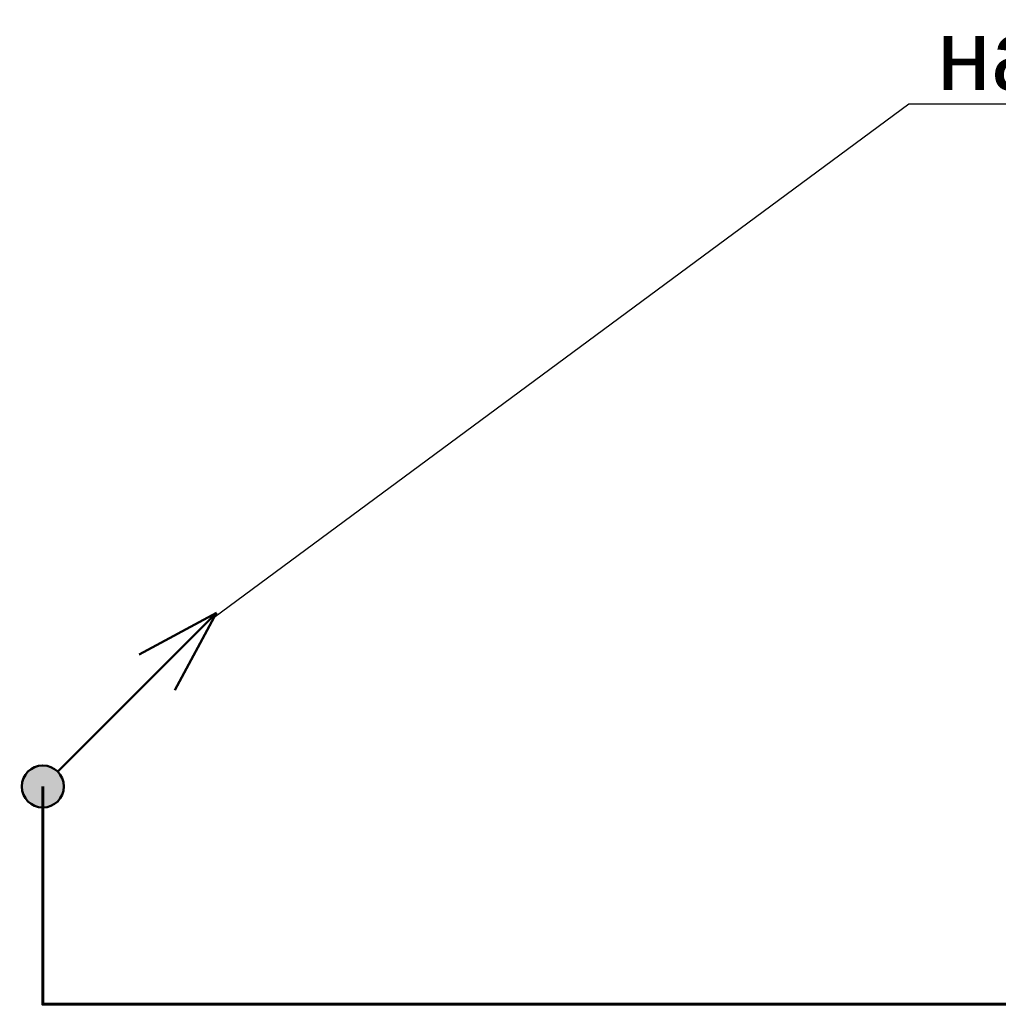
# Model space of a CAD drawing. Header units: millimetres. Extents: x -277772 to 277599, y -59564 to 282085.
# Tile 105 of 192: x -235288 to -231800, y 131187 to 134695. Entities that reach past the tile are written whole.
import ezdxf
from ezdxf import colors
from ezdxf.entities.mleader import LeaderData, LeaderLine
from ezdxf.math import Vec2, Vec3

# ---------------------------------------------------------------- set-up
doc = ezdxf.new("R2010")
doc.units = ezdxf.units.MM
doc.layers.add('КИП_выноска', color=6, linetype='Continuous', lineweight=25)
doc.layers.add('КИП_трасса', color=3, linetype='Continuous', lineweight=60)
doc.styles.add('CP.Text', font='arial.ttf')
doc.linetypes.add('в трубе открыто', pattern='A,10,[133,ltypeshp.shx,S=0.75,R=0,X=-5,Y=2.5],-2.5,[130,ltypeshp.shx,S=2.5,R=-45,X=0,Y=0],-2.5', length=15)

# ---------------------------------------------------------------- blocks, each defined once
blk = doc.blocks.new('*U35')
at = {"lineweight": 50}
h = blk.add_hatch(color=256, dxfattribs=at)
h.dxf.hatch_style = 1
edge = h.paths.add_edge_path()
edge.add_arc((0, 0), 0.75, 45, 405)
for p, q in [((0.53, 0.53), (6.187, 6.187)), ((6.187, 6.187), (3.429, 4.702)), ((6.187, 6.187), (4.702, 3.429))]:
    blk.add_line(p, q, dxfattribs=at)
blk.add_circle((0, 0), 0.75, dxfattribs=at)
blk = doc.blocks.new('_None')

msp = doc.modelspace()

# ---------------------------------------------------------------- linework, layer by layer
at = {"layer": 'КИП_трасса', "linetype": 'в трубе открыто', "ltscale": 100}
msp.add_lwpolyline([(-235205.2, 131963.3), (-235205.2, 131187.3), (-206950.6, 131187.3)], dxfattribs=at)

# ---------------------------------------------------------------- block references
at = {"layer": 'КИП_выноска', "xscale": 100, "yscale": 100, "zscale": 100}
msp.add_blockref('*U35', (-235205.2, 131963.3), dxfattribs=at)

# ---------------------------------------------------------------- leaders
at = {"layer": 'КИП_выноска'}
ml = msp.add_multileader_mtext('Standard', dxfattribs=at)
ml.set_content('\\pxt12;на тех. этаж', color=256, style='CP.Text')
ml.set_leader_properties(color=256, linetype='ByLayer', lineweight=-1)
ml.set_arrow_properties(name='NONE')
ml.build(insert=Vec2(0, 0))
ml.multileader.update_dxf_attribs({"has_dogleg": 0, "text_left_attachment_type": 6, "text_right_attachment_type": 6, "dogleg_length": 0.5, "arrow_head_size": 300})
ctx = ml.context
ctx.base_point, ctx.char_height, ctx.arrow_head_size, ctx.landing_gap_size, ctx.plane_origin = Vec3(-232119.7, 134395.3), 250, 300, 100, Vec3(-229198.8, 132237.2)
ctx.left_attachment, ctx.right_attachment = 6, 6
notes = []
notes.append((ctx, [(0, (1, 1, 0), (-232120.2, 134395.3), (1, 0), 0.5, [(0, [(-234595.5, 132565.2)], 0, [])])]))
ctx.mtext.insert, ctx.mtext.width, ctx.mtext.defined_height, ctx.mtext.flow_direction = Vec3(-232019.7, 134695.3), 3127.828, 319.4, 5
for ctx, leaders in notes:
    for number, flags, end, landing, length, lines in leaders:
        leader = LeaderData()
        leader.index, (leader.has_last_leader_line, leader.has_dogleg_vector, leader.attachment_direction) = number, flags
        leader.last_leader_point, leader.dogleg_vector, leader.dogleg_length = Vec3(end), Vec3(landing), length
        for number, points, colour, breaks in lines:
            line = LeaderLine()
            line.index, line.vertices, line.color, line.breaks = number, Vec3.list(points), colors.encode_raw_color(colour), breaks
            leader.lines.append(line)
        ctx.leaders.append(leader)

doc.saveas('drawing.dxf')
